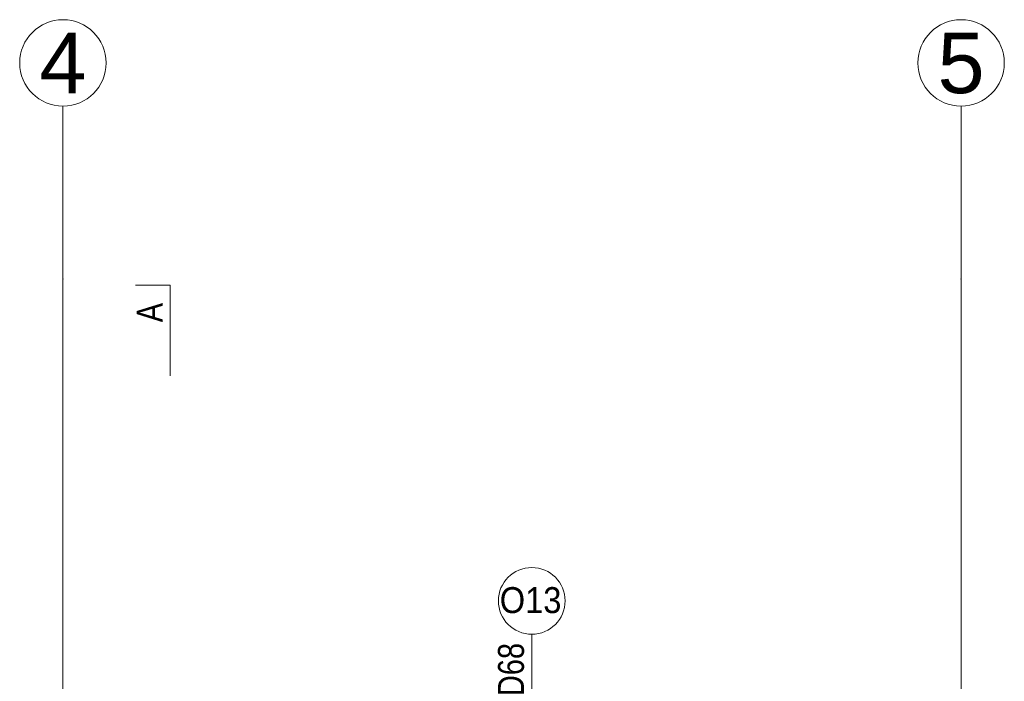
# Model space of a CAD drawing. Header units: millimetres. Extents: x -573548 to 674770, y -184010 to -47794.
# Tile 41 of 181: x 101433 to 107124, y -142866 to -139040. Entities that reach past the tile are written whole.
import ezdxf
from ezdxf.enums import TextEntityAlignment as Align

# ---------------------------------------------------------------- set-up
doc = ezdxf.new("R2010")
doc.units = ezdxf.units.MM
for name, color, linetype, lineweight in [('A.05 RZUT 1 PIĘTRA_is$0$0_Nr_pióra__25', 8, 'Continuous', 9), ('A.05 RZUT 1 PIĘTRA_is$0$A-OKNA-OPIS_Nr_pióra__2', 8, 'Continuous', 9), ('A.05 RZUT 1 PIĘTRA_is$0$A-OKNA-OPIS_Nr_pióra__8', 8, 'Continuous', 9), ('A.05 RZUT 1 PIĘTRA_is$0$opisy inne_Nr_pióra__25', 8, 'Continuous', 9), ('A.05 RZUT 1 PIĘTRA_is$0$Structural - Grid', 8, 'Continuous', 9), ('A.05 RZUT 1 PIĘTRA_is$0$Structural - Grid_Nr_pióra__17', 8, 'Continuous', 9)]:
    doc.layers.add(name, color=color, linetype=linetype, lineweight=lineweight)
doc.styles.add('A.05 RZUT 1 PIĘTRA_is$0$STYL_AUTOMATYCZNY_1', font='arial.ttf')
doc.styles.add('A.05 RZUT 1 PIĘTRA_is$0$STYL_AUTOMATYCZNY_4', font='arial.ttf', dxfattribs={"width": 0.8})
doc.styles.add('A.05 RZUT 1 PIĘTRA_is$0$STYL_AUTOMATYCZNY_6', font='arial.ttf', dxfattribs={"width": 0.9})

# ---------------------------------------------------------------- blocks, each defined once
blk = doc.blocks.new('A.05 RZUT 1 PIĘTRA_is$0$Standardowy znacznik osi')
at = {"layer": 'A.05 RZUT 1 PIĘTRA_is$0$Structural - Grid_Nr_pióra__17'}
for p, q in [((1000, 0), (17855.4, 0)), ((17855.4, 0), (18855.4, 0))]:
    blk.add_line(p, q, dxfattribs=at)
blk.add_circle((19105.4, 0), 250, dxfattribs=at)
blk.add_point((17855.4, 0), dxfattribs=at)
blk.add_point((17855.4, 0), dxfattribs=at)
at = {"layer": 'A.05 RZUT 1 PIĘTRA_is$0$Structural - Grid_Nr_pióra__17', "style": 'A.05 RZUT 1 PIĘTRA_is$0$STYL_AUTOMATYCZNY_1'}
for tag, p in [('AC_MarkerText_1_0', (5, -80)), ('AC_MarkerText_1_1', (19360.4, -80))]:
    blk.add_attdef(tag, text='', height=350, rotation=270, dxfattribs=at).set_placement(p, align=Align.TOP_CENTER)
blk = doc.blocks.new('A.05 RZUT 1 PIĘTRA_is')
at = {"layer": 'A.05 RZUT 1 PIĘTRA_is$0$0_Nr_pióra__25'}
blk.add_lwpolyline([(102586.5, -91099.3), (102586.5, -90574.4), (102386.5, -90574.4)], dxfattribs=at)
at = {"layer": 'A.05 RZUT 1 PIĘTRA_is$0$A-OKNA-OPIS_Nr_pióra__8'}
blk.add_line((104676.9, -93537.7), (104676.9, -92594.1), dxfattribs=at)
blk.add_circle((104676.9, -92401.1), 193, dxfattribs=at)
at = {"layer": 'A.05 RZUT 1 PIĘTRA_is$0$Structural - Grid'}
ref = blk.add_blockref('A.05 RZUT 1 PIĘTRA_is$0$Standardowy znacznik osi', (101967.3, -108395.1), dxfattribs=dict(at, zscale=1000, rotation=90))
ref.add_attrib('AC_MarkerText_1_1', '4', dxfattribs={"layer": 'A.05 RZUT 1 PIĘTRA_is$0$Structural - Grid_Nr_pióra__17', "color": 20, "lineweight": 15, "true_color": 0xf73328, "height": 350, "style": 'A.05 RZUT 1 PIĘTRA_is$0$STYL_AUTOMATYCZNY_1'}).set_placement((101967.3, -89114.7), align=Align.TOP_CENTER)
ref = blk.add_blockref('A.05 RZUT 1 PIĘTRA_is$0$Standardowy znacznik osi', (107158.2, -108395.1), dxfattribs=dict(at, zscale=1000, rotation=90))
ref.add_attrib('AC_MarkerText_1_1', '5', dxfattribs={"layer": 'A.05 RZUT 1 PIĘTRA_is$0$Structural - Grid_Nr_pióra__17', "color": 20, "lineweight": 15, "true_color": 0xf73328, "height": 350, "style": 'A.05 RZUT 1 PIĘTRA_is$0$STYL_AUTOMATYCZNY_1'}).set_placement((107158.2, -89114.7), align=Align.TOP_CENTER)
at = {"layer": 'A.05 RZUT 1 PIĘTRA_is$0$A-OKNA-OPIS_Nr_pióra__2', "insert": (104670.1, -92397.5), "char_height": 150, "attachment_point": 5, "style": 'A.05 RZUT 1 PIĘTRA_is$0$STYL_AUTOMATYCZNY_6'}
blk.add_mtext('\\A1;{\\pqc;\\fArial|b0|i0|c238|p0;\\W0.900000;O13}', dxfattribs=at)
at = {"layer": 'A.05 RZUT 1 PIĘTRA_is$0$A-OKNA-OPIS_Nr_pióra__2', "insert": (104557.8, -92798.1), "char_height": 150, "attachment_point": 5, "rotation": 90, "style": 'A.05 RZUT 1 PIĘTRA_is$0$STYL_AUTOMATYCZNY_4'}
blk.add_mtext('\\A1;{\\pqc;\\fArial|b0|i0|c238|p0;\\W0.800000;D68}', dxfattribs=at)
at = {"layer": 'A.05 RZUT 1 PIĘTRA_is$0$opisy inne_Nr_pióra__25', "insert": (102543.8, -90789.6), "char_height": 150, "attachment_point": 7, "rotation": 90.0012, "style": 'A.05 RZUT 1 PIĘTRA_is$0$STYL_AUTOMATYCZNY_4'}
blk.add_mtext('\\A1;{\\pql;\\fArial|b0|i0|c238|p0;\\W0.800000;A}', dxfattribs=at)

msp = doc.modelspace()

# ---------------------------------------------------------------- block references
at = {"color": 150}
msp.add_blockref('A.05 RZUT 1 PIĘTRA_is', (-284.351, -50000), dxfattribs=at)

doc.saveas('drawing.dxf')
